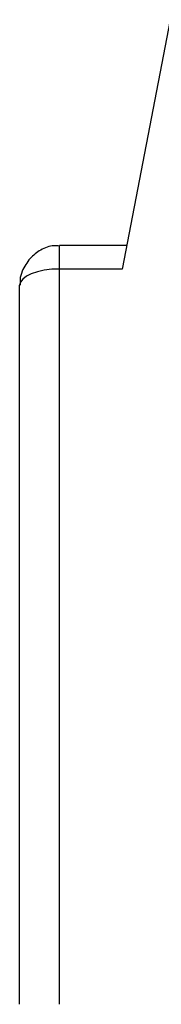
# Model space of a CAD drawing. Header units: millimetres. Extents: x 0 to 594, y 0 to 420.
# Tile 15 of 94: x 212.24 to 213.3, y 101.25 to 108.65. Entities that reach past the tile are written whole.
import ezdxf

# ---------------------------------------------------------------- set-up
doc = ezdxf.new("R2010")
doc.units = ezdxf.units.MM

msp = doc.modelspace()

# ---------------------------------------------------------------- linework, layer by layer
at = {"color": 7, "linetype": 'Continuous', "lineweight": 25}
for p, q in [((213.3693, 108.6501), (213.0074, 106.7754)), ((213.0418, 106.9534), (212.5353, 106.9534)), ((212.5353, 106.7754), (212.5353, 106.9534)), ((213.0074, 106.7754), (212.5353, 106.7754)), ((212.5353, 101.2468), (212.5353, 106.7754)), ((212.2353, 101.2468), (212.2353, 106.6534))]:
    msp.add_line(p, q, dxfattribs=at)
at = {"color": 7, "linetype": 'Continuous', "lineweight": 25, "flags": 128}
msp.add_lwpolyline([(212.5353, 106.7754), (212.4768, 106.7731), (212.4205, 106.7661), (212.3687, 106.7549), (212.3232, 106.7397), (212.2859, 106.7212), (212.2582, 106.7001), (212.2411, 106.6772), (212.2353, 106.6534)], dxfattribs=at)
at = {"color": 7, "linetype": 'Continuous', "lineweight": 25}
for points, knots in [([(212.5352, 106.9482), (212.5212, 106.9496), (212.4724, 106.9544), (212.3908, 106.9235), (212.3393, 106.8781), (212.3138, 106.8557)], [0, 0, 0, 0, 0.169312, 0.590335, 1, 1, 1, 1]), ([(212.3138, 106.8557), (212.2915, 106.8246), (212.2564, 106.7757), (212.2357, 106.7031), (212.2385, 106.6676), (212.2395, 106.6539)], [0, 0, 0, 0, 0.517999, 0.814529, 1, 1, 1, 1])]:
    msp.add_open_spline(points, degree=3, knots=knots, dxfattribs=at)

doc.saveas('drawing.dxf')
